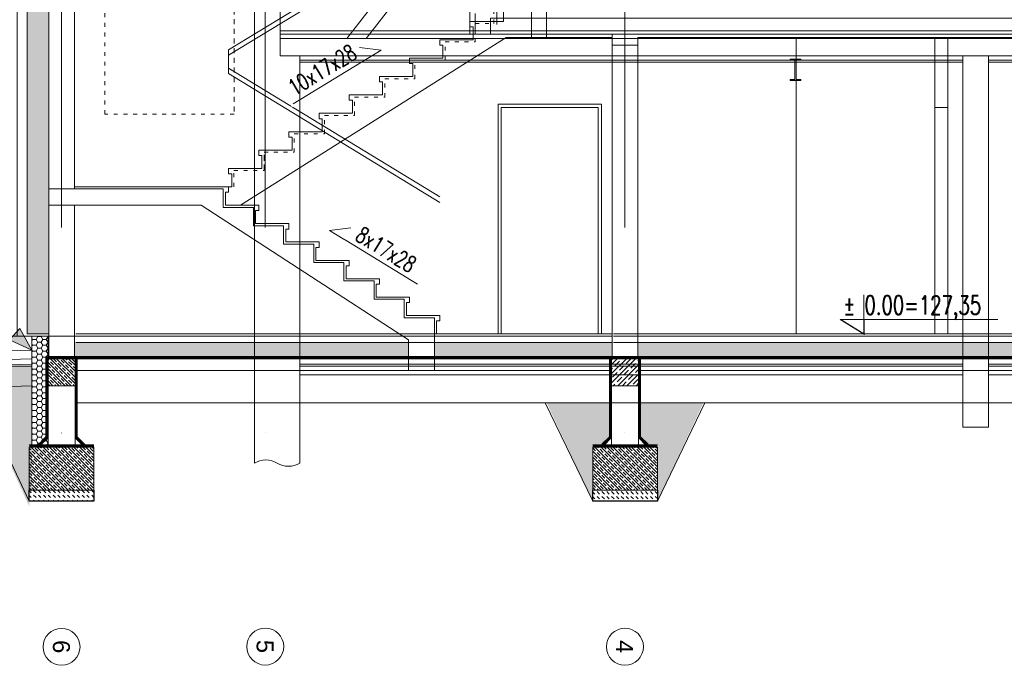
# Model space of a CAD drawing. Header units: centimetres. Extents: x -122 to 72759, y 3298 to 43172.
# Tile 4 of 243: x 26293 to 27207, y 17620 to 18219. Entities that reach past the tile are written whole.
import ezdxf
from ezdxf.lldxf.tags import DXFTag

# ---------------------------------------------------------------- set-up
doc = ezdxf.new("R2010")
doc.units = ezdxf.units.CM
doc.header["$MEASUREMENT"] = 0
for name, pattern in [('0.50mmSolid', [0]), ('ACAD_ISO03W100', [30, 12, -18]), ('DASHDOT', [25.4, 12.7, -6.35, 0, -6.35]), ('DASHED', [0.75, 0.5, -0.25]), ('PAPA', [0.75, 0.35, -0.4])]:
    doc.linetypes.add(name, pattern=pattern)
doc.layers.get('0').update_dxf_attribs({"lineweight": 5})
for name, color, linetype, lineweight in [('0-meble', 7, 'Continuous', 5), ('0-OSIE', 7, 'DASHDOT', 5), ('1- ŚREDNIA', 7, 'Continuous', 5), ('1-METKI', 7, 'Continuous', 5), ('_ nowe meble', 7, 'Continuous', 5), ('_ ściany konstrukcyjne', 7, 'Continuous', 5), ('cienka 0', 7, 'Continuous', 5), ('cienka sciany', 7, 'Continuous', 5), ('hacze', 7, 'Continuous', 5), ('istniejące hatch', 7, 'Continuous', 5), ('Istniejące sciany', 7, 'Continuous', 5), ('meble', 7, 'Continuous', 5), ('opisy', 7, 'Continuous', 5), ('PR-METKI', 7, 'Continuous', 5), ('przerywane', 7, 'HIDDEN2', 5), ('srednie', 7, 'Continuous', 5), ('WYMIAREK', 7, 'Continuous', 5), ('wymiarowanie', 7, 'Continuous', 5), ('ZZZ_Xref', 7, 'Continuous', 5)]:
    doc.layers.add(name, color=color, linetype=linetype, lineweight=lineweight)
doc.styles.get("Standard").update_dxf_attribs({"font": 'ARIAL.TTF'})
tags = doc.linetypes.add('HIDDEN2', pattern=[4.7625, 3.175, -1.5875]).pattern_tags.tags
tags[6:7] = [DXFTag(74, 4), DXFTag(75, 0), DXFTag(340, '0'), DXFTag(46, 0.0), DXFTag(50, 0.0), DXFTag(44, 0.0), DXFTag(45, 0.0)]
tags[4:5] = [DXFTag(74, 4), DXFTag(75, 0), DXFTag(340, '0'), DXFTag(46, 0.0), DXFTag(50, 0.0), DXFTag(44, 0.0), DXFTag(45, 0.0)]
pattern_1 = [(42, (123386305.9067, 1021197078.3279), (0.8496826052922, 2.615054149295), [1.5875, -3.175]), (162, (123386305.9067, 1021197078.3279), (-2.6895446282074, -0.5716803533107), [1.5875, -3.175]), (102, (123386305.9067, 1021197078.3279), (-1.8398620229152, 2.0433737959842), [-3.175, 1.5875])]

# ---------------------------------------------------------------- blocks, each defined once
blk = doc.blocks.new('A$C57347D422')
blk.add_wipeout([(25, 0), (40, 0), (40, -103), (25, -103)])
blk.add_wipeout([(0, -21), (25, -21), (25, -103), (42.5, -103), (42.5, -153), (-17.5, -153), (-17.5, -103), (0, -103)])
at = {"layer": 'cienka sciany', "lineweight": 5}
h = blk.add_hatch(dxfattribs=at)
h.set_pattern_fill('HONEY', color=256)
h.set_pattern_definition([(0, (0, 0), (4.7625, 2.74963), [3.175, -6.35]), (120, (0, 0), (-4.7625, 2.74963), [3.175, -6.35]), (60, (0, 0), (1e-08, 5.49926), [-6.35, 3.175])])
h.paths.add_polyline_path([(40, 0), (25, 0), (25, -103), (40, -103)])
at = {"layer": 'cienka sciany'}
h = blk.add_hatch(dxfattribs=at)
h.set_pattern_fill('DASH', color=256, angle=45, style=0)
h.set_pattern_definition([(45, (-148.5828, -1226.907), (4e-16, 4.490128), [3.175, -3.175])])
h.paths.add_polyline_path([(42.5, -143), (-17.5, -143), (-17.5, -153), (42.5, -153)])
at = {"layer": 'hacze'}
h = blk.add_hatch(dxfattribs=at)
h.set_pattern_fill('JIS_STN_1E', color=256, scale=4, style=0)
h.set_pattern_definition([(45, (20960.079, -8574.201), (-2.8284271, 2.8284271), []), (45, (20962.899, -8574.201), (-2.8284271, 2.8284271), [4, -2])])
h.paths.add_polyline_path([(0, -21), (25, -21), (25, -46), (0, -46)])
h = blk.add_hatch(dxfattribs=at)
h.set_pattern_fill('AR-SAND', color=256, scale=0.04, style=0)
h.set_pattern_definition([(37.5, (0, 0), (-0.064001, 1.957653), [0, -1.54432, 0, -1.7272, 0, -1.651]), (7.5, (0, 0), (1.798093, 2.8673), [0, -0.83312, 0, -1.39192, 0, -0.5334]), (-32.5, (-1.2497, 0), (3.16397, 0.005749), [0, -0.508, 0, -1.8288, 0, -2.3876]), (-42.5, (-1.2497, 0), (3.054226, 0.891717), [0, -0.254, 0, -1.19888, 0, -1.3716])])
h.paths.add_polyline_path([(40, -28), (40, -145), (42.5, -145), (42.5, -158), (101.76, -28)])
h = blk.add_hatch(dxfattribs=at)
h.set_pattern_fill('JIS_STN_1E', color=256, scale=4, style=0)
h.set_pattern_definition([(45, (-148.583, -1226.907), (-2.828427, 2.828427), []), (45, (-145.763, -1226.907), (-2.828427, 2.828427), [4, -2])])
h.paths.add_polyline_path([(42.5, -103), (25, -103), (0, -103), (-12, -103), (-17.5, -103), (-17.5, -143), (42.5, -143)])
blk.add_lwpolyline([(40, 0), (25, 0), (25, -103), (40, -103)], close=True)
blk.add_lwpolyline([(25, -21), (0, -21)])
at = {"layer": '_ ściany konstrukcyjne'}
for points in [[(25, -21), (0, -21), (0, -101), (25, -101)], [(-17.5, -103), (42.5, -103), (42.5, -143), (-17.5, -143)]]:
    blk.add_lwpolyline(points, close=True, dxfattribs=at)
at = {"layer": 'cienka 0'}
for points in [[(-2, -19), (-2, -93.44), (-10.55, -102)], [(27, -19), (27, -93.44), (35.55, -102)], [(-6.73, -101), (0, -94.27)], [(31.73, -101), (25, -94.27)], [(-17.5, -101), (42.5, -101)]]:
    blk.add_lwpolyline(points, dxfattribs=at)
at = {"layer": 'cienka sciany'}
blk.add_line((40, -6), (40, -103), dxfattribs=at)
for points in [[(40, 0), (25, 0), (25, -103), (40, -103)], [(0, -21), (25, -21), (25, -46), (0, -46)]]:
    blk.add_lwpolyline(points, close=True, dxfattribs=at)
at = {"layer": 'cienka sciany', "linetype": 'DASHED', "ltscale": 0.4, "const_width": 2}
for points in [[(-1, -19), (-1, -93.86), (-9.14, -102)], [(26, -19), (26, -93.86), (34.14, -102)], [(25, -20), (0, -20)], [(-17.5, -102), (42.5, -102)]]:
    blk.add_lwpolyline(points, dxfattribs=at)
at = {"layer": 'cienka sciany'}
blk.add_lwpolyline([(25, -19), (0, -19)], dxfattribs=at)
at = {"layer": 'hacze'}
blk.add_lwpolyline([(40, -14), (40, -103), (42.5, -103), (42.5, -153), (101.76, -28), (40, -28)], dxfattribs=at)
at = {"layer": 'istniejące hatch'}
for p, q in [((0, -21), (0, -103)), ((25, -21), (25, -103)), ((-17.5, -103), (-17.5, -143)), ((42.5, -103), (-17.5, -103)), ((42.5, -143), (42.5, -103)), ((42.5, -143), (-17.5, -143))]:
    blk.add_line(p, q, dxfattribs=at)
at = {"layer": 'srednie', "lineweight": -3}
for p, q in [((-17.5, -143), (-17.5, -153)), ((42.5, -153), (42.5, -143)), ((-17.5, -153), (42.5, -153))]:
    blk.add_line(p, q, dxfattribs=at)
blk = doc.blocks.new('A$C55D23238')
blk.add_wipeout([(-25, 25), (0, 25), (0, 0), (-25, 0)])
at = {"layer": 'hacze'}
h = blk.add_hatch(dxfattribs=at)
h.set_pattern_fill('JIS_STN_1E', color=256, scale=6, style=0)
h.set_pattern_definition([(45, (0, 0), (-4.2426, 4.2426), []), (45, (4.23, 0), (-4.2426, 4.2426), [6, -3])])
h.paths.add_polyline_path([(0, 25), (-25, 25), (-25, 0), (0, 0)])
at = {"layer": 'cienka sciany'}
blk.add_lwpolyline([(0, 25), (-25, 25), (-25, 0), (0, 0)], close=True, dxfattribs=at)
blk = doc.blocks.new('A$C51A11C47')
at = {"layer": 'srednie', "lineweight": -3}
blk.add_line((-17.5, -132), (42.5, -132), dxfattribs=at)
blk.add_wipeout([(25, 0), (25, -82), (42.5, -82), (42.5, -122), (-17.5, -122), (-17.5, -82), (0, -82), (0, 0)])
at = {"layer": 'cienka sciany'}
h = blk.add_hatch(dxfattribs=at)
h.set_pattern_fill('DASH', color=256, angle=45, style=0)
h.set_pattern_definition([(45, (-84340.6147, -106782.0243), (4e-16, 4.49012806), [3.175, -3.175])])
h.paths.add_polyline_path([(42.5, -122), (-17.5, -122), (-17.5, -132), (42.5, -132)])
at = {"layer": 'hacze'}
h = blk.add_hatch(dxfattribs=at)
h.set_pattern_fill('AR-SAND', color=256, scale=0.04, style=0)
h.set_pattern_definition([(37.5, (-3.7288, -3.3353), (-0.064001, 1.957653), [0, -1.54432, 0, -1.7272, 0, -1.651]), (7.5, (-3.7288, -3.3353), (1.798093, 2.8673), [0, -0.83312, 0, -1.39192, 0, -0.5334]), (327.5, (-4.9785, -3.3353), (3.16397, 0.005749), [0, -0.508, 0, -1.8288, 0, -2.3876]), (317.5, (-4.9785, -3.3353), (3.054226, 0.891717), [0, -0.254, 0, -1.19888, 0, -1.3716])])
h.paths.add_polyline_path([(-60.22, -41), (-1, -41), (-1, -72.79), (-8.2, -80), (0, -80), (0, -82), (-17.5, -82), (-17.5, -122), (-17.5, -132)])
h.paths.add_polyline_path([(85.22, -41), (42.5, -132), (42.5, -122), (42.5, -82), (25, -82), (25, -80), (33.2, -80), (26, -72.79), (26, -41)])
h = blk.add_hatch(dxfattribs=at)
h.set_pattern_fill('JIS_STN_1E', color=256, scale=4, style=0)
h.set_pattern_definition([(45, (-84340.6147, -106782.0243), (-2.82842712, 2.82842712), []), (45, (-84337.7947, -106782.0243), (-2.82842712, 2.82842712), [4, -2])])
h.paths.add_polyline_path([(42.5, -82), (25, -82), (0, -82), (-12, -82), (-17.5, -82), (-17.5, -122), (42.5, -122)])
at = {"layer": '_ ściany konstrukcyjne'}
blk.add_lwpolyline([(42.5, -82), (-17.5, -82), (-17.5, -122), (42.5, -122)], close=True, dxfattribs=at)
at = {"layer": 'cienka 0'}
for points in [[(-17.5, -80), (42.5, -80)], [(0, -73.21), (-7.5, -80.7)], [(25, -73.21), (32.5, -80.7)]]:
    blk.add_lwpolyline(points, dxfattribs=at)
at = {"layer": 'cienka sciany'}
blk.add_lwpolyline([(0, 0), (25, 0), (25, -25), (0, -25)], close=True, dxfattribs=at)
at = {"layer": 'cienka sciany', "linetype": 'DASHED', "ltscale": 0.4, "const_width": 2}
blk.add_lwpolyline([(-17.5, -81), (42.5, -81)], dxfattribs=at)
at = {"layer": 'hacze'}
for points in [[(-17.5, -132), (-61.68, -41)], [(42.5, -132), (86.68, -41)]]:
    blk.add_lwpolyline(points, dxfattribs=at)
at = {"layer": 'istniejące hatch'}
for p, q in [((0, -10), (0, -82)), ((25, -10), (25, -82)), ((42.5, -82), (-17.5, -82)), ((-17.5, -82), (-17.5, -122)), ((42.5, -122), (42.5, -82)), ((42.5, -122), (-17.5, -122))]:
    blk.add_line(p, q, dxfattribs=at)
at = {"layer": 'srednie', "lineweight": -3}
for p, q in [((-17.5, -122), (-17.5, -132)), ((42.5, -132), (42.5, -122))]:
    blk.add_line(p, q, dxfattribs=at)
at = {"layer": 'przerywane', "rotation": 90}
blk.add_blockref('A$C55D23238', (25, 0), dxfattribs=at)
blk.add_lwpolyline([(25, 0), (0, 0)])
at = {"layer": '_ ściany konstrukcyjne'}
blk.add_lwpolyline([(24.99, 0), (0, 0), (0, -80), (24.99, -80)], close=True, dxfattribs=at)
at = {"layer": 'cienka 0'}
for points in [[(-2, 2), (-2, -72.38), (-8.91, -79.29)], [(27, 2), (27, -72.38), (33.91, -79.29)]]:
    blk.add_lwpolyline(points, dxfattribs=at)
at = {"layer": 'cienka sciany', "linetype": 'DASHED', "ltscale": 0.4, "const_width": 2}
for points in [[(-1, 2), (-1, -72.79), (-8.2, -80)], [(25, 1), (0, 1)], [(26, 2), (26, -72.79), (33.2, -80)]]:
    blk.add_lwpolyline(points, dxfattribs=at)
at = {"layer": 'cienka sciany'}
blk.add_lwpolyline([(25, 2), (0, 2)], dxfattribs=at)
blk = doc.blocks.new('A$C0DC714C1')
at = {"layer": '0-meble', "const_width": 1}
blk.add_lwpolyline([(-17.56, 10.83), (0, 0), (0, 10.83)], dxfattribs=at)
at = {"layer": 'PR-METKI', "ltscale": 15}
for points in [[(0, 0), (0, 28.97)], [(0, 0), (-17.56, 10.83), (99.61, 10.83), (0, 10.83), (0, 0)], [(-12.74, 0), (12.74, 0)]]:
    blk.add_lwpolyline(points, dxfattribs=at)
at = {"layer": 'PR-METKI', "ltscale": 15, "insert": (-15.4, 28.4), "char_height": 14, "width": 220.3665, "attachment_point": 1}
blk.add_mtext('{\\W0.7;\\Fromans|c238;%%P 0.00=127,35}', dxfattribs=at)
blk = doc.blocks.new('G$C1FD5D5F6')
at = {"layer": '0-OSIE', "ltscale": 30}
for points in [[(370.62, 1309.29), (370.62, -205.53)], [(559.68, 1309.51), (559.68, -205.31)], [(893.54, 1309.4), (893.54, -205.42)]]:
    blk.add_lwpolyline(points, dxfattribs=at)
at = {"layer": '0-OSIE', "linetype": '0.50mmSolid', "ltscale": 40}
for centre in [(370.62, -222.67), (559.68, -222.45), (893.54, -222.56)]:
    blk.add_circle(centre, 17.14, dxfattribs=at)
at = {"layer": '0-OSIE', "ltscale": 40, "char_height": 15.75, "attachment_point": 7, "rotation": 270}
for s, insert in [('\\pxqc;6', (362.36, -203.39)), ('\\pxqc;5', (551.42, -203.17)), ('\\pxqc;4', (885.28, -203.28))]:
    blk.add_mtext_dynamic_manual_height_columns(s, width=38.3331, gutter_width=12.5, heights=[17.57], dxfattribs=dict(at, insert=insert))
blk = doc.blocks.new('G$C59BD0A2A')
at = {"layer": 'Istniejące sciany', "ltscale": 0.5}
for points in [[(-231.01, -578.54), (-231.01, -269.54), (-245.01, -269.54), (-245.01, -578.54)], [(-5, -597.54), (5, -597.54), (5, -598.54), (0.5, -598.54), (0.5, -616.54), (5, -616.54), (5, -617.54), (-5, -617.54), (-5, -616.54), (-0.5, -616.54), (-0.5, -598.54), (-5, -598.54)], [(179.19, -594.54), (155.19, -594.54), (155.19, -938.89), (179.19, -938.89)]]:
    blk.add_lwpolyline(points, close=True, dxfattribs=at)
for points in [[(-245.01, -358.72), (-416.26, -578.54)], [(-245.01, -381.5), (-398.51, -578.54)], [(-477.99, -571.54), (472.17, -571.54)], [(-477.96, -574.54), (472.17, -574.54)], [(-477.91, -578.54), (472.17, -578.54)], [(-460.17, -594.54), (460.17, -594.54)], [(-460.17, -598.54), (155.19, -598.54)], [(-460.17, -600.54), (155.19, -600.54)], [(179.19, -598.54), (460.17, -598.54)], [(179.19, -600.54), (460.17, -600.54)], [(-460.17, -880.54), (155.19, -880.54)], [(-460.17, -882.54), (155.19, -882.54)], [(179.19, -880.54), (460.17, -880.54)], [(179.19, -882.54), (460.17, -882.54)], [(-460.17, -890.54), (155.19, -890.54)], [(179.19, -890.54), (460.17, -890.54)]]:
    blk.add_lwpolyline(points, dxfattribs=at)
blk.add_lwpolyline([(-460.17, -594.54), (-478.22, -594.54), (-478.22, -553.54), (-502.22, -553.54), (-502.19, -972.54, -0.307494), (-480.92, -972.54, 0.261919), (-460.17, -972.54)], format="xyb", close=True, dxfattribs=at)
blk = doc.blocks.new('A$C7C032BDE')
at = {"layer": '1-METKI'}
blk.add_hatch(color=130, dxfattribs=at).paths.add_polyline_path([(-142.5, -12.7), (-107.8, -94.1), (0, 0)])
at = {"layer": '1-METKI', "color": 130}
blk.add_lwpolyline([(-142.5, -12.7), (-107.8, -94.1), (0, 0), (-142.5, -12.7)], dxfattribs=at)
blk = doc.blocks.new('G$C8E3AB248')
at = {"layer": 'cienka sciany', "lineweight": 5}
h = blk.add_hatch(dxfattribs=at)
h.set_pattern_fill('HONEY', color=256, scale=0.5, angle=270.1888)
h.set_pattern_definition(pattern_1)
h.paths.add_polyline_path([(577.2, 1797.38), (577.2, 1812.38), (412.25, 1812.38), (412.25, 1797.38)])
at = {"layer": '1- ŚREDNIA', "lineweight": 5}
blk.add_lwpolyline([(78.28, 1956.82), (221.25, 1956.82), (221.25, 1951.82), (218.25, 1951.82), (218.25, 1939.77), (249.25, 1939.77), (249.25, 1934.77), (246.25, 1934.77), (246.25, 1922.71), (277.25, 1922.71), (277.25, 1917.71), (274.25, 1917.71), (274.25, 1905.66), (305.25, 1905.66), (305.25, 1900.66), (302.25, 1900.66), (302.25, 1888.6), (333.25, 1888.6), (333.25, 1883.6), (330.25, 1883.6), (330.25, 1871.54), (361.25, 1871.54), (361.25, 1866.54), (358.25, 1866.54), (358.25, 1854.49), (389.25, 1854.49), (389.25, 1849.49), (386.25, 1849.49), (386.25, 1837.43), (417.25, 1837.43), (417.25, 1832.43), (414.25, 1832.43), (414.25, 1820.38)], dxfattribs=at)
at = {"layer": '_ nowe meble', "lineweight": 5}
for p, q in [((876.8, 1820.38), (876.8, 2095.38)), ((888.8, 1820.38), (888.8, 2095.38))]:
    blk.add_line(p, q, dxfattribs=at)
for points in [[(417.25, 1947.43), (221.25, 2066.82), (221.25, 2083.88), (358.96, 2167.76)], [(417.25, 1942.43), (221.25, 2061.82), (221.25, 2078.88), (362.53, 2164.94)], [(476.31, 2122.38), (476.31, 2110.32), (445.25, 2110.32), (445.25, 2105.32), (448.25, 2105.32), (448.25, 2093.27), (417.25, 2093.27), (417.25, 2088.27), (420.25, 2088.27), (420.25, 2076.21), (389.25, 2076.21), (389.25, 2071.21), (392.25, 2071.21), (392.25, 2059.16), (361.25, 2059.16), (361.25, 2054.16), (364.25, 2054.16), (364.25, 2042.1), (333.25, 2042.1), (333.25, 2037.1), (336.25, 2037.1), (336.25, 2025.04), (305.25, 2025.04), (305.25, 2020.04), (308.25, 2020.04), (308.25, 2007.99), (277.25, 2007.99), (277.25, 2002.99), (280.25, 2002.99), (280.25, 1990.93), (249.25, 1990.93), (249.25, 1985.93), (252.25, 1985.93), (252.25, 1973.88)], [(470.25, 2107.38), (470.25, 2127.38), (445.25, 2127.38)], [(450.25, 2098.38), (445.25, 2098.38), (445.25, 2121.52)], [(450.25, 2110.32), (445.25, 2110.32), (445.25, 2105.32), (448.25, 2105.32), (448.25, 2093.27), (417.25, 2093.27), (417.25, 2088.27), (420.25, 2088.27), (420.25, 2076.21), (389.25, 2076.21), (389.25, 2071.21), (392.25, 2071.21), (392.25, 2059.16), (361.25, 2059.16), (361.25, 2054.16), (364.25, 2054.16), (364.25, 2042.1), (333.25, 2042.1), (333.25, 2037.1), (336.25, 2037.1), (336.25, 2025.04), (305.25, 2025.04), (305.25, 2020.04), (308.25, 2020.04), (308.25, 2007.99), (277.25, 2007.99), (277.25, 2002.99), (280.25, 2002.99), (280.25, 1990.93), (249.25, 1990.93), (249.25, 1985.93), (252.25, 1985.93), (252.25, 1973.88), (221.25, 1973.88), (221.25, 1968.88), (224.25, 1968.88), (224.25, 1956.82), (221.25, 1956.82)], [(232.32, 1939.77), (478.88, 2095.38), (577.28, 2095.38)], [(747.94, 1820.38), (747.94, 2095.38)]]:
    blk.add_lwpolyline(points, dxfattribs=at)
for points in [[(567.37, 1820.38), (567.37, 2033.38), (471.37, 2033.38), (471.37, 1820.38)], [(564.37, 1820.38), (564.37, 2030.38), (474.37, 2030.38), (474.37, 1820.38)]]:
    blk.add_lwpolyline(points, close=True, dxfattribs=at)
at = {"layer": '_ ściany konstrukcyjne', "lineweight": 5}
for points in [[(54.28, 1797.38), (54.28, 2955.38), (78.28, 2955.38)], [(78.28, 2324.88), (78.28, 1954.82)], [(577.28, 1797.38), (577.28, 2098.38)], [(601.2, 2095.38), (1130.13, 2095.38)], [(601.2, 1797.38), (601.2, 2095.38)], [(876.8, 2095.38), (876.8, 2030.38), (888.8, 2030.38), (888.8, 2095.38)], [(412.25, 1818.38), (412.25, 1818.38), (412.25, 1835.43), (384.25, 1835.43), (384.25, 1852.49), (356.25, 1852.49), (356.25, 1869.54), (328.25, 1869.54), (328.25, 1886.6), (300.26, 1886.6), (300.26, 1903.66), (272.25, 1903.66), (272.25, 1920.71), (244.25, 1920.71), (244.25, 1937.77), (216.25, 1937.77), (216.25, 1954.82), (78.28, 1954.82)], [(78.28, 1939.82), (78.28, 1797.38)]]:
    blk.add_lwpolyline(points, dxfattribs=at)
at = {"layer": '_ ściany konstrukcyjne', "lineweight": 5, "ltscale": 0.5}
blk.add_lwpolyline([(450.25, 2113.38), (450.25, 2098.38), (577.2, 2098.38)], dxfattribs=at)
at = {"layer": 'cienka 0', "lineweight": 5}
blk.add_lwpolyline([(78.28, 1799.38), (1397.29, 1799.38)], dxfattribs=at)
at = {"layer": 'cienka sciany', "lineweight": 5}
for points in [[(79.56, 1820.38), (577.2, 1820.38)], [(578.48, 1820.38), (1397.29, 1820.38)], [(79.56, 1818.38), (577.2, 1818.38)], [(79.56, 1812.38), (577.2, 1812.38)], [(578.48, 1818.38), (1397.29, 1818.38)], [(578.48, 1812.38), (1397.29, 1812.38)]]:
    blk.add_lwpolyline(points, dxfattribs=at)
at = {"layer": 'cienka sciany', "linetype": 'PAPA', "lineweight": 5, "ltscale": 5, "const_width": 2}
blk.add_lwpolyline([(78.28, 1798.38), (1397.29, 1798.38)], dxfattribs=at)
at = {"layer": 'hacze', "lineweight": 5}
blk.add_lwpolyline([(450.25, 2113.38), (450.25, 2098.38), (577.28, 2098.38), (577.28, 2088.38), (601.2, 2088.38), (601.2, 2095.38), (1130.13, 2095.38), (1130.13, 2088.38), (1154.06, 2088.38), (1154.06, 2095.38), (1397.29, 2095.38), (1397.29, 2088.38), (1421.52, 2088.38), (1421.29, 2113.38), (464.29, 2113.38)], dxfattribs=at)
at = {"layer": 'istniejące hatch', "lineweight": 5}
for points in [[(78.28, 1797.38), (1398.29, 1797.38)], [(56.83, 1786.38), (1422.29, 1786.38)]]:
    blk.add_lwpolyline(points, dxfattribs=at)
at = {"layer": 'meble', "linetype": 'ACAD_ISO03W100', "lineweight": 5, "ltscale": 0.3}
for points in [[(106.29, 2024.24), (106.29, 2885.38), (226.29, 2885.38), (226.29, 2024.24)], [(254.25, 1973.88), (254.25, 1988.93), (282.25, 1988.93), (282.25, 2005.99), (310.25, 2005.99), (310.25, 2023.04), (338.25, 2023.04), (338.25, 2040.1), (366.25, 2040.1), (366.25, 2057.16), (394.23, 2057.16), (394.23, 2074.21), (422.25, 2074.21), (422.25, 2091.27), (450.25, 2091.27), (450.25, 2108.32), (467.31, 2108.32), (467.31, 2125.38), (467.93, 2125.38)], [(226.25, 1956.82), (226.25, 1971.88), (254.25, 1971.88), (254.25, 1988.93), (282.25, 1988.93), (282.25, 2005.99), (310.25, 2005.99), (310.25, 2023.04), (338.25, 2023.04), (338.25, 2040.1), (366.23, 2040.1), (366.23, 2057.16), (394.25, 2057.16), (394.25, 2074.21), (422.25, 2074.21), (422.25, 2091.27), (450.25, 2091.27), (450.25, 2108.32), (450.86, 2108.32)]]:
    blk.add_lwpolyline(points, dxfattribs=at)
blk.add_lwpolyline([(106.29, 2024.24), (106.29, 2274.43), (226.29, 2274.43), (226.29, 2024.24)], close=True, dxfattribs=at)
at = {"layer": 'opisy', "color": 6, "lineweight": 5, "xscale": 1.25, "yscale": 1.25, "zscale": 1.25, "rotation": 2.476809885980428e-08}
blk.add_blockref('A$C0DC714C1', (810.86, 1820.38), dxfattribs=at)
at = {"layer": 'hacze', "lineweight": 5, "xscale": -1}
for name, p, rotation in [('A$C57347D422', (78.73, 1818.38), 1.12517083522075e-07), ('A$C51A11C47', (601.7, 1797.38), 359.9999999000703)]:
    blk.add_blockref(name, p, dxfattribs=dict(at, rotation=rotation))
at = {"layer": 'wymiarowanie', "lineweight": 5, "insert": (308.22, 2065.4), "char_height": 15, "attachment_point": 5, "rotation": 31.35641, "bg_fill": 2}
blk.add_mtext('\\A1;{\\W0.7;\\Fromans.shx|c226;10x17x28}', dxfattribs=at)
at = {"layer": '_ nowe meble', "lineweight": 5, "ltscale": 0.5, "transparency": 33554687}
h = blk.add_hatch(dxfattribs=at)
h.set_pattern_fill('ANSI31', color=256, scale=4, angle=273.1888)
h.set_pattern_definition([(90, (-9841.092, 310.537), (-12.7, -3e-15), [])])
h.paths.add_polyline_path([(34.24, 1818.38), (34.24, 2144.24), (-270.51, 2144.24), (-270.51, 1818.38)])
h.paths.add_polyline_path([(-267.51, 1823.39), (-247.61, 1818.38), (-226.51, 1818.38), (-242.06, 1818.38)], flags=16)
at = {"layer": 'cienka sciany', "lineweight": 5, "transparency": 33554687}
h = blk.add_hatch(dxfattribs=at)
h.set_pattern_fill('HONEY', color=256, angle=270.1888)
h.set_pattern_definition([(42, (123386305.9067, 1021197078.328), (1.699365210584, 5.23010829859), [3.175, -6.35]), (162, (123386305.9067, 1021197078.328), (-5.379089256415, -1.1433607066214), [3.175, -6.35]), (102, (123386305.9067, 1021197078.328), (-3.6797240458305, 4.0867475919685), [-6.35, 3.175])])
h.paths.add_polyline_path([(34.28, 2955.38), (54.28, 2955.38), (54.28, 1820.38), (34.28, 1820.38)])
at = {"layer": 'cienka sciany', "lineweight": 5}
h = blk.add_hatch(dxfattribs=at)
h.set_pattern_fill('HONEY', color=256, scale=0.5, angle=270.1888)
h.set_pattern_definition(pattern_1)
h.paths.add_polyline_path([(388.25, 1797.38), (388.25, 1812.38), (78.28, 1812.38), (78.28, 1797.38)])
h = blk.add_hatch(dxfattribs=at)
h.set_pattern_fill('HONEY', color=256, scale=0.5, angle=270.1888)
h.set_pattern_definition(pattern_1)
h.paths.add_polyline_path([(1130.13, 1797.38), (1130.13, 1812.38), (601.2, 1812.38), (601.2, 1797.38)])
at = {"layer": '1- ŚREDNIA', "lineweight": 5}
for points in [[(54.28, 1820.38), (34.28, 1820.38), (34.28, 2965.38), (98.28, 2965.38), (98.28, 2953.36)], [(281.04, 2033.82), (362.76, 2083.6), (342.84, 2086.12)], [(38.73, 1805.38), (-275.2, 1795.96), (-479.24, 1795.96)], [(38.73, 1797.37), (-275.08, 1787.96), (-479.24, 1787.96)]]:
    blk.add_lwpolyline(points, dxfattribs=at)
at = {"layer": '_ nowe meble', "lineweight": 5, "ltscale": 0.5}
blk.add_lwpolyline([(34.28, 2955.38), (54.28, 2955.38), (54.28, 1820.38), (34.28, 1820.38)], close=True, dxfattribs=at)
for points in [[(-334.02, 2154), (-334.02, 1818.38), (245.18, 1818.38)], [(38.73, 1792.37), (-275, 1782.96), (-479.24, 1782.96)], [(39.33, 1772.38), (-274.7, 1762.96), (-479.24, 1762.96)], [(1396.29, 1756.38), (80.28, 1756.38)]]:
    blk.add_lwpolyline(points, dxfattribs=at)
at = {"layer": '_ ściany konstrukcyjne', "lineweight": 5}
for points in [[(464.29, 2113.38), (464.29, 2098.38), (450.25, 2098.38), (450.25, 2117.57)], [(412.25, 1835.43), (412.25, 1786.38), (388.25, 1786.38), (388.25, 1814.96), (195.81, 1939.82), (78.28, 1939.82)], [(388.25, 1797.38), (80.73, 1797.38)], [(576.7, 1797.38), (412.25, 1797.38)], [(1127.6, 1797.38), (603.7, 1797.38)], [(388.26, 1786.38), (80.73, 1786.38)], [(576.72, 1786.38), (412.25, 1786.38)], [(1127.6, 1786.38), (603.7, 1786.38)]]:
    blk.add_lwpolyline(points, dxfattribs=at)
at = {"layer": 'WYMIAREK', "lineweight": 5, "xscale": 0.16, "yscale": 0.1600000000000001, "zscale": 0.16, "rotation": 294.104972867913}
blk.add_blockref('A$C7C032BDE', (38.73, 1805.38), dxfattribs=at)
at = {"layer": 'wymiarowanie', "lineweight": 5, "insert": (367.44, 1898.67), "char_height": 15, "attachment_point": 5, "rotation": 328.66299, "bg_fill": 2}
blk.add_mtext('\\A1;{\\W0.7;\\Fromans.shx|c226;8x17x28}', dxfattribs=at)
at = {"layer": '1- ŚREDNIA', "lineweight": 5}
blk.add_lwpolyline([(396.62, 1866.58), (314.9, 1916.36), (334.82, 1918.88)], dxfattribs=at)
at = {"layer": 'hacze', "lineweight": 5}
blk.add_lwpolyline([(54.28, 1939.82), (195.81, 1939.82), (388.25, 1814.96), (388.25, 1786.38), (412.25, 1786.38), (412.25, 1835.43), (384.25, 1835.43), (384.25, 1852.49), (356.25, 1852.49), (356.25, 1869.54), (328.25, 1869.54), (328.25, 1886.6), (300.26, 1886.6), (300.26, 1903.66), (272.25, 1903.66), (272.25, 1920.71), (244.25, 1920.71), (244.25, 1937.77), (216.25, 1937.77), (216.25, 1954.82), (54.28, 1954.82)], close=True, dxfattribs=at)
at = {"layer": '_ nowe meble', "lineweight": 5, "ltscale": 0.5}
blk.add_blockref('G$C1FD5D5F6', (-304.39, 1752.83), dxfattribs=at)
at = {"layer": 'wymiarowanie', "lineweight": 5, "ltscale": 0.5}
blk.add_blockref('G$C59BD0A2A', (747.4, 2672.92), dxfattribs=at)

msp = doc.modelspace()

# ---------------------------------------------------------------- block references
at = {"layer": 'ZZZ_Xref'}
msp.add_blockref('G$C8E3AB248', (26265.49584, 16106.73939), dxfattribs=at)

doc.saveas('drawing.dxf')
